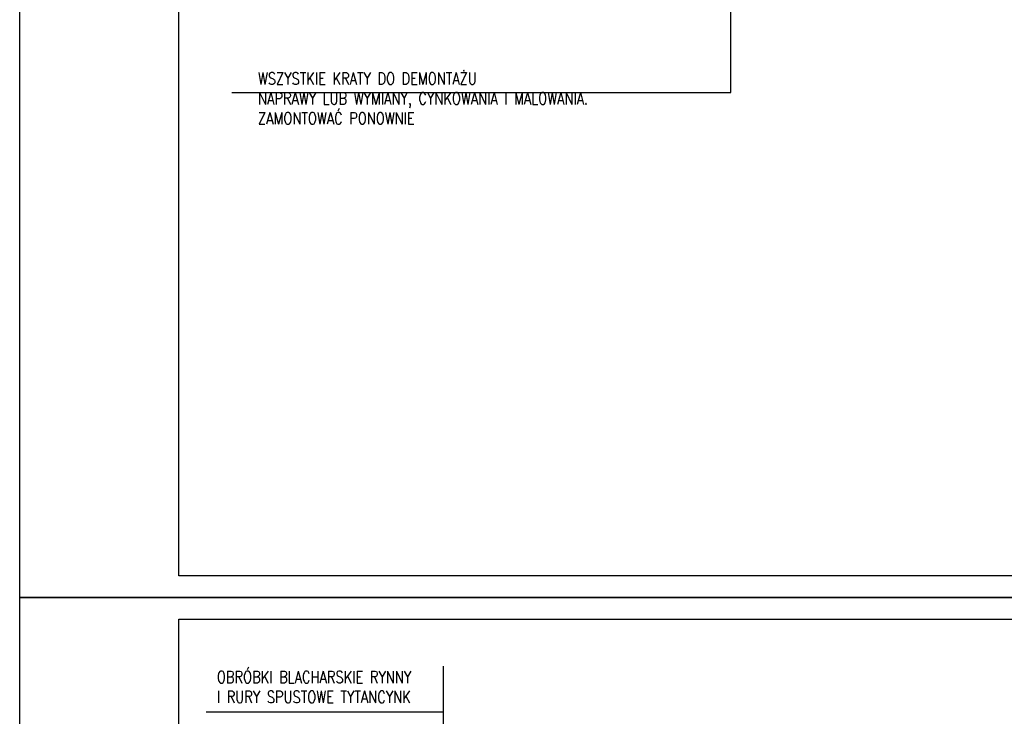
# Model space of a CAD drawing. Header units: millimetres. Extents: x 50026 to 146998, y 1038179 to 1573505.
# Tile 11 of 122: x 50026 to 51967, y 1047305 to 1048678. Entities that reach past the tile are written whole.
import ezdxf

# ---------------------------------------------------------------- set-up
doc = ezdxf.new("R2010")
doc.units = ezdxf.units.MM
doc.header["$LTSCALE"] = 0.025
doc.layers.add('2D-WYMIARY', color=2, linetype='Continuous')
doc.layers.add('NAPISY', color=2, linetype='Continuous')
doc.styles.add('KS', font='romans.shx', dxfattribs={"width": 0.8, "height": 17.5})

msp = doc.modelspace()

# ---------------------------------------------------------------- linework, layer by layer
at = {"layer": '2D-WYMIARY', "color": 2}
for points in [[(50025.62556, 1050508.9331), (54225.62556, 1050508.9331), (54225.62556, 1047538.9331), (50025.62556, 1047538.9331)], [(50339.59173, 1050465.95273), (54182.6452, 1050465.95273), (54182.6452, 1047581.91346), (50339.59173, 1047581.91346)], [(50025.62556, 1047538.9331), (54225.62556, 1047538.9331), (54225.62556, 1044568.9331), (50025.62556, 1044568.9331)], [(50339.59173, 1047495.95273), (54182.6452, 1047495.95273), (54182.6452, 1044611.91346), (50339.59173, 1044611.91346)]]:
    msp.add_lwpolyline(points, close=True, dxfattribs=at)
at = {"layer": 'NAPISY', "linetype": 'Continuous', "ltscale": 0.2}
for p, q in [((51427.46845, 1048533.93735), (51427.46845, 1048935.00342)), ((50444.17174, 1048533.93735), (51427.46845, 1048533.93735)), ((50861.46027, 1046928.23313), (50861.46027, 1047403.84215)), ((50393.05481, 1047313.61533), (50861.46027, 1047313.61533))]:
    msp.add_line(p, q, dxfattribs=at)

# ---------------------------------------------------------------- texts
at = {"layer": 'NAPISY', "linetype": 'Continuous', "ltscale": 0.2, "char_height": 23.52, "width": 897.1613802, "attachment_point": 1, "style": 'KS'}
for s, insert in [('WSZYSTKIE KRATY DO DEMONTAŻU \\PNAPRAWY LUB WYMIANY, CYNKOWANIA I MALOWANIA.\\PZAMONTOWAĆ PONOWNIE', (50495.49691, 1048573.33691)), ('OBRÓBKI BLACHARSKIE RYNNY \\PI RURY SPUSTOWE TYTANCYNK ', (50414.39818, 1047393.92977))]:
    msp.add_mtext(s, dxfattribs=dict(at, insert=insert))

doc.saveas('drawing.dxf')
